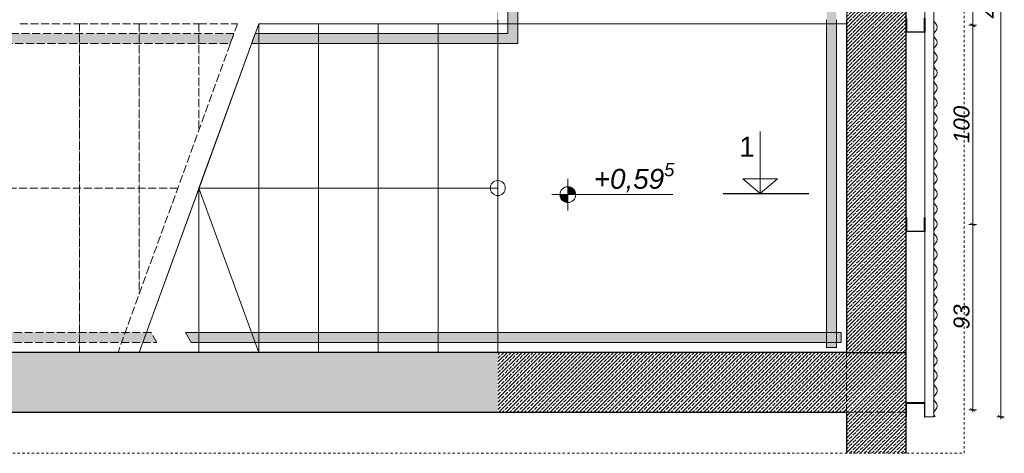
# Model space of a CAD drawing. Header units: centimetres. Extents: x -4039 to -1655, y -610 to 1317.
# Tile 2 of 18: x -3574 to -3080, y -607 to -390. Entities that reach past the tile are written whole.
import ezdxf

# ---------------------------------------------------------------- set-up
doc = ezdxf.new("R2010")
doc.units = ezdxf.units.CM
doc.header["$LTSCALE"] = 0.1
doc.header["$MEASUREMENT"] = 0
for name, pattern in [('ACISOWELD', [60, 40, -20]), ('Krawędzie ukryte', [54, 40, -14]), ('Przerywana', [24, 12, -12]), ('Wipeout_Contour', [1000, 0, -1000])]:
    doc.linetypes.add(name, pattern=pattern)
for name, color, linetype in [('0_Teren', 7, 'Continuous'), ('2_barierki.K_IR', 7, 'Continuous'), ('2_belki.K_IR', 7, 'Continuous'), ('2_schody.K_IR', 7, 'Continuous'), ('2_stropy.ISTN', 7, 'Continuous'), ('2_słupy.K_IR', 7, 'Continuous'), ('2_ściana dekoracyjna.K_IR', 7, 'Continuous'), ('2_ściany podporowe.K_IR', 7, 'Continuous'), ('3_opisy.K_IR', 7, 'Continuous'), ('5_wymiary.K_IR', 7, 'Continuous')]:
    doc.layers.add(name, color=color, linetype=linetype)
doc.styles.add('GENERATED_STYLE_1', font='txt')
doc.styles.add('GENERATED_STYLE_2', font='txt')
doc.dimstyles.new('GENERATED_STYLE__2', dxfattribs={"dimtxt": 8, "dimasz": 1.835749, "dimexe": 0.18, "dimexo": 2, "dimgap": 0.09, "dimtad": 1, "dimdec": 0, "dimzin": 0, "dimdsep": 46, "dimtxsty": 'GENERATED_STYLE_1', "dimblk": 'ARROWHEAD_2', "dimblk1": 'ARROWHEAD_2', "dimblk2": 'ARROWHEAD_2', "dimcen": 0.09, "dimclrd": 7, "dimclre": 7, "dimclrt": 7, "dimadec": 1, "dimazin": 0, "dimtfac": 1, "dimtdec": 4, "dimtmove": 0, "dimatfit": 3, "dimfxl": 1, "dimtolj": 1, "dimtzin": 0, "dimarcsym": 0})
pattern_1 = [(45, (0, 0), (-1.8384776, 1.8384776), []), (45, (-0.9192, 0.9192), (-1.8384776, 1.8384776), [1.95, -0.65])]
pattern_2 = [(45, (0, 0), (-3.1819805, 3.1819805), []), (45, (-1.0607, 1.0607), (-3.1819805, 3.1819805), [])]

# ---------------------------------------------------------------- blocks, each defined once
blk = doc.blocks.new('*D53')
at = {"layer": '5_wymiary.K_IR', "color": 7, "linetype": 'Continuous', "lineweight": 0}
for p, q in [((-3079.79, -171.11), (-3083.6, -171.11)), ((-3080.39, -171.81), (-3082.81, -170.41)), ((-3081.6, -171.11), (-3081.6, -169.93)), ((-3081.6, -589.13), (-3081.6, -171.11)), ((-3079.79, -589.13), (-3083.6, -589.13)), ((-3082.81, -588.43), (-3080.39, -589.83)), ((-3081.6, -590.31), (-3081.6, -589.13))]:
    blk.add_line(p, q, dxfattribs=at)
at = {"color": 254, "linetype": 'Wipeout_Contour', "lineweight": 0, "ltscale": 12442.101213}
blk.add_wipeout([(-3083.2, -389.23), (-3083.2, -371.01), (-3091.2, -371.01), (-3091.2, -389.23)], dxfattribs=at).dxf.layer = '5_wymiary.K_IR'
at = {"layer": '5_wymiary.K_IR', "color": 7, "lineweight": 0, "insert": (-3083.2, -389.23), "char_height": 8, "attachment_point": 7, "rotation": 90, "style": 'GENERATED_STYLE_1'}
blk.add_mtext('\\A1;{\\pql;\\fArial|b0|i1|c238|p38;418}', dxfattribs=at)
blk = doc.blocks.new('ARROWHEAD_2')
at = {"color": 0, "linetype": 'Continuous', "lineweight": 0}
for p, q in [((0, 0), (-1, 0)), ((-0.38, -0.66), (0.38, 0.66))]:
    blk.add_line(p, q, dxfattribs=at)
blk = doc.blocks.new('*D54')
at = {"layer": '5_wymiary.K_IR', "color": 7, "linetype": 'Continuous', "lineweight": 0}
for p, q in [((-3093.74, -492.63), (-3097.55, -492.63)), ((-3096.76, -491.93), (-3094.34, -493.32)), ((-3095.55, -585.63), (-3095.55, -492.63)), ((-3093.74, -585.63), (-3097.55, -585.63)), ((-3096.76, -584.93), (-3094.34, -586.33)), ((-3095.55, -586.81), (-3095.55, -585.63))]:
    blk.add_line(p, q, dxfattribs=at)
at = {"color": 254, "linetype": 'Wipeout_Contour', "lineweight": 0, "ltscale": 12590.67976}
blk.add_wipeout([(-3097.15, -545.2), (-3097.15, -533.06), (-3105.15, -533.06), (-3105.15, -545.2)], dxfattribs=at).dxf.layer = '5_wymiary.K_IR'
at = {"layer": '5_wymiary.K_IR', "color": 7, "lineweight": 0, "insert": (-3097.15, -545.2), "char_height": 8, "attachment_point": 7, "rotation": 90, "style": 'GENERATED_STYLE_1'}
blk.add_mtext('\\A1;{\\pql;\\fArial|b0|i1|c238|p38;93}', dxfattribs=at)
blk = doc.blocks.new('*D55')
at = {"layer": '5_wymiary.K_IR', "color": 7, "linetype": 'Continuous', "lineweight": 0}
for p, q in [((-3093.74, -392.63), (-3097.55, -392.63)), ((-3096.76, -391.93), (-3094.34, -393.32)), ((-3095.55, -492.63), (-3095.55, -392.63)), ((-3093.74, -492.63), (-3097.55, -492.63)), ((-3096.76, -491.93), (-3094.34, -493.32))]:
    blk.add_line(p, q, dxfattribs=at)
at = {"color": 254, "linetype": 'Wipeout_Contour', "lineweight": 0, "ltscale": 12530.367086}
blk.add_wipeout([(-3097.15, -451.73), (-3097.15, -433.52), (-3105.15, -433.52), (-3105.15, -451.73)], dxfattribs=at).dxf.layer = '5_wymiary.K_IR'
at = {"layer": '5_wymiary.K_IR', "color": 7, "lineweight": 0, "insert": (-3097.15, -451.73), "char_height": 8, "attachment_point": 7, "rotation": 90, "style": 'GENERATED_STYLE_1'}
blk.add_mtext('\\A1;{\\pql;\\fArial|b0|i1|c238|p38;100}', dxfattribs=at)
blk = doc.blocks.new('*D56')
at = {"layer": '5_wymiary.K_IR', "color": 7, "linetype": 'Continuous', "lineweight": 0}
for p, q in [((-3093.74, -292.63), (-3097.55, -292.63)), ((-3096.76, -291.93), (-3094.34, -293.32)), ((-3095.55, -392.63), (-3095.55, -292.63)), ((-3093.74, -392.63), (-3097.55, -392.63)), ((-3096.76, -391.93), (-3094.34, -393.32))]:
    blk.add_line(p, q, dxfattribs=at)
at = {"color": 254, "linetype": 'Wipeout_Contour', "lineweight": 0, "ltscale": 12480.132437}
blk.add_wipeout([(-3097.15, -351.73), (-3097.15, -333.52), (-3105.15, -333.52), (-3105.15, -351.73)], dxfattribs=at).dxf.layer = '5_wymiary.K_IR'
at = {"layer": '5_wymiary.K_IR', "color": 7, "lineweight": 0, "insert": (-3097.15, -351.73), "char_height": 8, "attachment_point": 7, "rotation": 90, "style": 'GENERATED_STYLE_1'}
blk.add_mtext('\\A1;{\\pql;\\fArial|b0|i1|c238|p38;100}', dxfattribs=at)
blk = doc.blocks.new('Arkusz blachy profilowanej 22[4]_1', base_point=(-3113.42, -589.13))
at = {"layer": '2_ściana dekoracyjna.K_IR', "color": 7, "linetype": 'Continuous', "lineweight": 15}
for p, q in [((-3115.12, -389.15), (-3115.12, -390.58)), ((-3115.12, -390.58), (-3114.32, -391.77)), ((-3114.32, -391.77), (-3113.66, -392.61)), ((-3113.66, -394.72), (-3114.32, -395.57)), ((-3113.66, -392.61), (-3113.42, -393.67)), ((-3113.42, -393.67), (-3113.66, -394.72)), ((-3114.32, -395.57), (-3115.12, -396.75)), ((-3115.12, -396.75), (-3115.12, -398.18)), ((-3115.12, -398.18), (-3114.32, -399.37)), ((-3114.32, -399.37), (-3113.66, -400.21)), ((-3113.66, -400.21), (-3113.42, -401.27)), ((-3114.32, -403.17), (-3115.12, -404.35)), ((-3115.12, -404.35), (-3115.12, -405.78)), ((-3113.66, -402.32), (-3114.32, -403.17)), ((-3113.42, -401.27), (-3113.66, -402.32)), ((-3115.12, -405.78), (-3114.32, -406.97)), ((-3114.32, -406.97), (-3113.66, -407.81)), ((-3113.66, -409.92), (-3114.32, -410.77)), ((-3113.66, -407.81), (-3113.42, -408.87)), ((-3113.42, -408.87), (-3113.66, -409.92)), ((-3114.32, -410.77), (-3115.12, -411.95)), ((-3115.12, -411.95), (-3115.12, -413.38)), ((-3115.12, -413.38), (-3114.32, -414.57)), ((-3114.32, -414.57), (-3113.66, -415.41)), ((-3114.32, -418.37), (-3115.12, -419.55)), ((-3115.12, -419.55), (-3115.12, -420.98)), ((-3113.66, -417.52), (-3114.32, -418.37)), ((-3113.66, -415.41), (-3113.42, -416.47)), ((-3113.42, -416.47), (-3113.66, -417.52)), ((-3115.12, -420.98), (-3114.32, -422.17)), ((-3114.32, -422.17), (-3113.66, -423.01)), ((-3113.66, -423.01), (-3113.42, -424.07)), ((-3113.42, -424.07), (-3113.66, -425.12)), ((-3114.32, -425.97), (-3115.12, -427.15)), ((-3115.12, -427.15), (-3115.12, -428.58)), ((-3115.12, -428.58), (-3114.32, -429.77)), ((-3113.66, -425.12), (-3114.32, -425.97)), ((-3114.32, -429.77), (-3113.66, -430.61)), ((-3114.32, -433.57), (-3115.12, -434.75)), ((-3115.12, -434.75), (-3115.12, -436.18)), ((-3113.66, -432.72), (-3114.32, -433.57)), ((-3113.66, -430.61), (-3113.42, -431.67)), ((-3113.42, -431.67), (-3113.66, -432.72)), ((-3115.12, -436.18), (-3114.32, -437.37)), ((-3114.32, -437.37), (-3113.66, -438.21)), ((-3113.66, -438.21), (-3113.42, -439.27)), ((-3113.42, -439.27), (-3113.66, -440.32)), ((-3114.32, -441.17), (-3115.12, -442.35)), ((-3115.12, -442.35), (-3115.12, -443.78)), ((-3115.12, -443.78), (-3114.32, -444.97)), ((-3113.66, -440.32), (-3114.32, -441.17)), ((-3114.32, -448.77), (-3115.12, -449.95)), ((-3114.32, -444.97), (-3113.66, -445.81)), ((-3113.66, -447.92), (-3114.32, -448.77)), ((-3113.66, -445.81), (-3113.42, -446.87)), ((-3113.42, -446.87), (-3113.66, -447.92)), ((-3115.12, -449.95), (-3115.12, -451.38)), ((-3115.12, -451.38), (-3114.32, -452.57)), ((-3114.32, -452.57), (-3113.66, -453.41)), ((-3113.66, -453.41), (-3113.42, -454.47)), ((-3113.42, -454.47), (-3113.66, -455.52)), ((-3114.32, -456.37), (-3115.12, -457.55)), ((-3115.12, -457.55), (-3115.12, -458.98)), ((-3115.12, -458.98), (-3114.32, -460.17)), ((-3113.66, -455.52), (-3114.32, -456.37)), ((-3114.32, -463.97), (-3115.12, -465.15)), ((-3114.32, -460.17), (-3113.66, -461.01)), ((-3113.66, -463.12), (-3114.32, -463.97)), ((-3113.66, -461.01), (-3113.42, -462.07)), ((-3113.42, -462.07), (-3113.66, -463.12)), ((-3115.12, -465.15), (-3115.12, -466.58)), ((-3115.12, -466.58), (-3114.32, -467.77)), ((-3114.32, -467.77), (-3113.66, -468.61)), ((-3113.66, -468.61), (-3113.42, -469.67)), ((-3114.32, -471.57), (-3115.12, -472.75)), ((-3115.12, -472.75), (-3115.12, -474.18)), ((-3115.12, -474.18), (-3114.32, -475.37)), ((-3113.66, -470.72), (-3114.32, -471.57)), ((-3113.42, -469.67), (-3113.66, -470.72)), ((-3114.32, -479.17), (-3115.12, -480.35)), ((-3114.32, -475.37), (-3113.66, -476.21)), ((-3113.66, -478.32), (-3114.32, -479.17)), ((-3113.66, -476.21), (-3113.42, -477.27)), ((-3113.42, -477.27), (-3113.66, -478.32)), ((-3115.12, -480.35), (-3115.12, -481.78)), ((-3115.12, -481.78), (-3114.32, -482.97)), ((-3114.32, -482.97), (-3113.66, -483.81)), ((-3113.66, -483.81), (-3113.42, -484.87)), ((-3114.32, -486.77), (-3115.12, -487.95)), ((-3115.12, -487.95), (-3115.12, -489.38)), ((-3113.66, -485.92), (-3114.32, -486.77)), ((-3113.42, -484.87), (-3113.66, -485.92)), ((-3115.12, -489.38), (-3114.32, -490.57)), ((-3114.32, -490.57), (-3113.66, -491.41)), ((-3113.66, -493.52), (-3114.32, -494.37)), ((-3113.66, -491.41), (-3113.42, -492.47)), ((-3113.42, -492.47), (-3113.66, -493.52)), ((-3114.32, -494.37), (-3115.12, -495.55)), ((-3115.12, -495.55), (-3115.12, -496.98)), ((-3115.12, -496.98), (-3114.32, -498.17)), ((-3114.32, -498.17), (-3113.66, -499.01)), ((-3113.66, -499.01), (-3113.42, -500.07)), ((-3114.32, -501.97), (-3115.12, -503.15)), ((-3115.12, -503.15), (-3115.12, -504.58)), ((-3113.66, -501.12), (-3114.32, -501.97)), ((-3113.42, -500.07), (-3113.66, -501.12)), ((-3115.12, -504.58), (-3114.32, -505.77)), ((-3114.32, -505.77), (-3113.66, -506.61)), ((-3113.66, -508.72), (-3114.32, -509.57)), ((-3113.66, -506.61), (-3113.42, -507.67)), ((-3113.42, -507.67), (-3113.66, -508.72)), ((-3114.32, -509.57), (-3115.12, -510.75)), ((-3115.12, -510.75), (-3115.12, -512.18)), ((-3115.12, -512.18), (-3114.32, -513.37)), ((-3114.32, -513.37), (-3113.66, -514.21)), ((-3114.32, -517.17), (-3115.12, -518.35)), ((-3115.12, -518.35), (-3115.12, -519.78)), ((-3113.66, -516.32), (-3114.32, -517.17)), ((-3113.66, -514.21), (-3113.42, -515.27)), ((-3113.42, -515.27), (-3113.66, -516.32)), ((-3115.12, -519.78), (-3114.32, -520.97)), ((-3114.32, -520.97), (-3113.66, -521.81)), ((-3113.66, -521.81), (-3113.42, -522.87)), ((-3113.42, -522.87), (-3113.66, -523.92)), ((-3114.32, -524.77), (-3115.12, -525.95)), ((-3115.12, -525.95), (-3115.12, -527.38)), ((-3115.12, -527.38), (-3114.32, -528.57)), ((-3113.66, -523.92), (-3114.32, -524.77)), ((-3114.32, -528.57), (-3113.66, -529.41)), ((-3114.32, -532.37), (-3115.12, -533.55)), ((-3115.12, -533.55), (-3115.12, -534.98)), ((-3113.66, -531.52), (-3114.32, -532.37)), ((-3113.66, -529.41), (-3113.42, -530.47)), ((-3113.42, -530.47), (-3113.66, -531.52)), ((-3115.12, -534.98), (-3114.32, -536.17)), ((-3114.32, -536.17), (-3113.66, -537.01)), ((-3113.66, -537.01), (-3113.42, -538.07)), ((-3113.42, -538.07), (-3113.66, -539.12)), ((-3114.32, -539.97), (-3115.12, -541.15)), ((-3115.12, -541.15), (-3115.12, -542.58)), ((-3115.12, -542.58), (-3114.32, -543.77)), ((-3113.66, -539.12), (-3114.32, -539.97)), ((-3114.32, -547.57), (-3115.12, -548.75)), ((-3114.32, -543.77), (-3113.66, -544.61)), ((-3113.66, -546.72), (-3114.32, -547.57)), ((-3113.66, -544.61), (-3113.42, -545.67)), ((-3113.42, -545.67), (-3113.66, -546.72)), ((-3115.12, -548.75), (-3115.12, -550.18)), ((-3115.12, -550.18), (-3114.32, -551.37)), ((-3114.32, -551.37), (-3113.66, -552.21)), ((-3113.66, -552.21), (-3113.42, -553.27)), ((-3113.42, -553.27), (-3113.66, -554.32)), ((-3114.32, -555.17), (-3115.12, -556.35)), ((-3115.12, -556.35), (-3115.12, -557.78)), ((-3115.12, -557.78), (-3114.32, -558.97)), ((-3113.66, -554.32), (-3114.32, -555.17)), ((-3114.32, -562.77), (-3115.12, -563.95)), ((-3114.32, -558.97), (-3113.66, -559.81)), ((-3113.66, -561.92), (-3114.32, -562.77)), ((-3113.66, -559.81), (-3113.42, -560.87)), ((-3113.42, -560.87), (-3113.66, -561.92)), ((-3115.12, -563.95), (-3115.12, -565.38)), ((-3115.12, -565.38), (-3114.32, -566.57)), ((-3114.32, -566.57), (-3113.66, -567.41)), ((-3113.66, -567.41), (-3113.42, -568.47)), ((-3114.32, -570.37), (-3115.12, -571.55)), ((-3115.12, -571.55), (-3115.12, -572.98)), ((-3115.12, -572.98), (-3114.32, -574.17)), ((-3113.66, -569.52), (-3114.32, -570.37)), ((-3113.42, -568.47), (-3113.66, -569.52)), ((-3114.32, -577.97), (-3115.12, -579.15)), ((-3114.32, -574.17), (-3113.66, -575.01)), ((-3113.66, -577.12), (-3114.32, -577.97)), ((-3113.66, -575.01), (-3113.42, -576.07)), ((-3113.42, -576.07), (-3113.66, -577.12)), ((-3115.12, -579.15), (-3115.12, -580.58)), ((-3115.12, -580.58), (-3114.32, -581.77)), ((-3114.32, -581.77), (-3113.66, -582.61)), ((-3113.66, -582.61), (-3113.42, -583.67)), ((-3114.32, -585.57), (-3115.12, -586.75)), ((-3115.12, -586.75), (-3115.12, -588.18)), ((-3113.66, -584.72), (-3114.32, -585.57)), ((-3113.42, -583.67), (-3113.66, -584.72)), ((-3115.12, -588.18), (-3114.48, -589.13))]:
    blk.add_line(p, q, dxfattribs=at)
blk = doc.blocks.new('Koty wysokościowe_2_1', base_point=(-3298.87, -477.63))
at = {"layer": '5_wymiary.K_IR', "linetype": 'Continuous', "lineweight": 0}
for points in [[(-3298.87, -477.63), (-3294.87, -477.63), (-3295.18, -476.1), (-3296.04, -474.8), (-3297.34, -473.93), (-3298.87, -473.63)], [(-3298.87, -477.63), (-3302.87, -477.63), (-3302.57, -479.16), (-3301.7, -480.46), (-3300.4, -481.33), (-3298.87, -481.63)]]:
    blk.add_hatch(color=1, dxfattribs=at).paths.add_polyline_path(points)
at = {"layer": '5_wymiary.K_IR', "color": 1, "linetype": 'Continuous', "lineweight": 0}
for p, q in [((-3298.87, -485.63), (-3298.87, -469.63)), ((-3306.87, -477.63), (-3246.21, -477.63))]:
    blk.add_line(p, q, dxfattribs=at)
blk.add_circle((-3298.87, -477.63), 4, dxfattribs=at)
at = {"color": 254, "linetype": 'Wipeout_Contour', "lineweight": 0, "ltscale": 13199.12501}
blk.add_wipeout([(-3285.87, -475.63), (-3246.21, -475.63), (-3246.21, -465.63), (-3285.87, -465.63)], dxfattribs=at).dxf.layer = '5_wymiary.K_IR'
at = {"layer": '5_wymiary.K_IR', "color": 1, "lineweight": 0, "insert": (-3285.87, -477.61), "char_height": 10, "attachment_point": 7, "style": 'GENERATED_STYLE_1'}
blk.add_mtext('\\A1;{\\pql;\\fArial|b0|i1|c238|p38;+0,59\\fArial|b0|i1|c238|p38;\\A1{\\H.66x;\\S5^  ;}}', dxfattribs=at)

msp = doc.modelspace()

# ---------------------------------------------------------------- hatches: boundary and pattern name
at = {"layer": '2_barierki.K_IR', "linetype": 'Continuous', "lineweight": 0}
msp.add_hatch(color=255, dxfattribs=at).paths.add_polyline_path([(-3331.52, -546.81), (-3331.52, -551.81), (-3161.71, -551.81), (-3161.71, -546.81)])

# ---------------------------------------------------------------- linework, layer by layer
at = {"layer": '0_Teren', "color": 7, "linetype": 'Continuous', "lineweight": 9}
msp.add_lwpolyline([(-3129.02, -607.47), (-3129.02, -301.81), (-3334.02, -301.81), (-3334.02, -556.81), (-3779.02, -556.81), (-3779.02, -171.71), (-3827.12, -148.89)], dxfattribs=at)
msp.add_lwpolyline([(-3334.02, -556.81), (-3159.02, -556.81), (-3159.02, -301.81), (-3334.02, -301.81)], close=True, dxfattribs=at)
msp.add_lwpolyline([(-3334.02, -556.81), (-3159.02, -556.81), (-3159.02, -301.81), (-3334.02, -301.81)], close=True, dxfattribs=at)
at = {"layer": '2_barierki.K_IR', "color": 7, "linetype": 'Continuous', "lineweight": 15}
for p, q in [((-3161.71, -546.81), (-3331.52, -546.81)), ((-3161.71, -551.81), (-3161.71, -546.81)), ((-3331.52, -551.81), (-3161.71, -551.81)), ((-3169.02, -554.31), (-3164.02, -554.31))]:
    msp.add_line(p, q, dxfattribs=at)
at = {"layer": '2_belki.K_IR', "color": 7, "linetype": 'Continuous', "lineweight": 15}
msp.add_line((-3115.22, -178.51), (-3115.22, -589.13), dxfattribs=at)
at = {"layer": '2_stropy.ISTN', "color": 7, "linetype": 'Continuous', "lineweight": 9}
msp.add_lwpolyline([(-3159.02, -391.81), (-3334.02, -391.81), (-3334.02, -556.81), (-3159.02, -556.81)], close=True, dxfattribs=at)
at = {"layer": '2_słupy.K_IR', "color": 7, "linetype": 'Continuous', "lineweight": 15}
for p, q in [((-3202.3, -445.98), (-3202.3, -477.13)), ((-3202.3, -477.13), (-3211.02, -469.66)), ((-3211.02, -469.66), (-3193.58, -469.66)), ((-3202.3, -477.13), (-3193.58, -469.66))]:
    msp.add_line(p, q, dxfattribs=at)
at = {"layer": '2_słupy.K_IR', "color": 7, "linetype": 'Continuous', "lineweight": 30}
msp.add_line((-3220.92, -477.13), (-3177.94, -477.09), dxfattribs=at)

# ---------------------------------------------------------------- texts
at = {"layer": '3_opisy.K_IR', "color": 7, "linetype": 'Continuous', "lineweight": 0, "insert": (-3212.82, -458.57), "char_height": 10, "attachment_point": 7, "style": 'GENERATED_STYLE_2'}
msp.add_mtext('\\A1;{\\pql;\\fArial|b0|i0|c238|p38;1}', dxfattribs=at)

# ---------------------------------------------------------------- next in the draw order: wipeouts: each hides what was drawn before it
at = {"color": 254, "linetype": 'Wipeout_Contour', "lineweight": 0, "ltscale": 13533.717665}
msp.add_wipeout([(-3334.02, -391.81), (-3364.02, -391.81), (-3364.02, -556.81), (-3334.02, -556.81)], dxfattribs=at).dxf.layer = '2_schody.K_IR'
at = {"color": 254, "linetype": 'Wipeout_Contour', "lineweight": 0, "ltscale": 9575.394512}
msp.add_wipeout([(-3159.02, -586.81), (-3129.02, -586.81), (-3129.02, -556.81)], dxfattribs=at).dxf.layer = '2_ściany podporowe.K_IR'

# ---------------------------------------------------------------- next in the draw order: hatches: boundary and pattern name
at = {"layer": '2_ściany podporowe.K_IR', "linetype": 'Continuous', "lineweight": 0}
h = msp.add_hatch(dxfattribs=at)
h.set_pattern_fill('Beton_zbrojony_0001', style=0, pattern_type=2)
h.set_pattern_definition(pattern_1)
h.paths.add_polyline_path([(-3159.02, -586.81), (-3129.02, -586.81), (-3129.02, -556.81)])

# ---------------------------------------------------------------- next in the draw order: linework, layer by layer
at = {"layer": '2_schody.K_IR', "color": 7, "linetype": 'Continuous', "lineweight": 15}
for p, q in [((-3364.02, -556.81), (-3364.02, -391.81)), ((-3364.02, -391.81), (-3334.02, -391.81)), ((-3334.02, -391.81), (-3334.02, -556.81)), ((-3334.02, -556.81), (-3364.02, -556.81))]:
    msp.add_line(p, q, dxfattribs=at)
for start, end in [(90, 270), (270, 90)]:
    msp.add_arc((-3334.02, -474.31), 3.75, start, end, dxfattribs=at)

# ---------------------------------------------------------------- next in the draw order: wipeouts: each hides what was drawn before it
at = {"color": 254, "linetype": 'Wipeout_Contour', "lineweight": 0, "ltscale": 13652.509438}
msp.add_wipeout([(-3364.02, -391.81), (-3394.02, -391.81), (-3394.02, -556.81), (-3364.02, -556.81)], dxfattribs=at).dxf.layer = '2_schody.K_IR'
at = {"color": 254, "linetype": 'Wipeout_Contour', "lineweight": 0, "ltscale": 12800.979915}
msp.add_wipeout([(-3129.02, -586.81), (-3159.02, -586.81), (-3159.02, -607.47), (-3129.02, -607.47)], dxfattribs=at).dxf.layer = '2_ściany podporowe.K_IR'

# ---------------------------------------------------------------- next in the draw order: hatches: boundary and pattern name
at = {"layer": '2_ściany podporowe.K_IR', "linetype": 'Continuous', "lineweight": 0}
h = msp.add_hatch(dxfattribs=at)
h.set_pattern_fill('Beton_zbrojony_0001', style=0, pattern_type=2)
h.set_pattern_definition(pattern_1)
h.paths.add_polyline_path([(-3129.02, -586.81), (-3159.02, -586.81), (-3159.02, -607.47), (-3129.02, -607.47)])

# ---------------------------------------------------------------- next in the draw order: linework, layer by layer
at = {"layer": '2_schody.K_IR', "color": 7, "linetype": 'Continuous', "lineweight": 15}
for p, q in [((-3394.02, -556.81), (-3394.02, -391.81)), ((-3394.02, -391.81), (-3364.02, -391.81)), ((-3364.02, -391.81), (-3364.02, -556.81)), ((-3334.02, -474.31), (-3364.02, -474.31)), ((-3364.02, -556.81), (-3394.02, -556.81))]:
    msp.add_line(p, q, dxfattribs=at)
at = {"layer": '2_ściany podporowe.K_IR', "color": 7, "linetype": 'Continuous', "lineweight": 30}
for points in [[(-3129.02, -607.47), (-3129.02, -556.81)], [(-3159.02, -586.81), (-3159.02, -607.47)]]:
    msp.add_lwpolyline(points, dxfattribs=at)

# ---------------------------------------------------------------- next in the draw order: wipeouts: each hides what was drawn before it
at = {"color": 254, "linetype": 'Wipeout_Contour', "lineweight": 0, "ltscale": 13771.322127}
msp.add_wipeout([(-3394.02, -391.81), (-3424.02, -391.81), (-3424.02, -556.81), (-3394.02, -556.81)], dxfattribs=at).dxf.layer = '2_schody.K_IR'
at = {"color": 254, "linetype": 'Wipeout_Contour', "lineweight": 0, "ltscale": 9598.379112}
msp.add_wipeout([(-3159.02, -556.81), (-3159.02, -586.81), (-3129.02, -556.81)], dxfattribs=at).dxf.layer = '2_ściany podporowe.K_IR'

# ---------------------------------------------------------------- next in the draw order: hatches: boundary and pattern name
at = {"layer": '2_ściany podporowe.K_IR', "linetype": 'Continuous', "lineweight": 0}
h = msp.add_hatch(dxfattribs=at)
h.set_pattern_fill('Beton_zbrojony_0001', style=0, pattern_type=2)
h.set_pattern_definition(pattern_1)
h.paths.add_polyline_path([(-3159.02, -556.81), (-3159.02, -586.81), (-3129.02, -556.81)])

# ---------------------------------------------------------------- next in the draw order: linework, layer by layer
at = {"layer": '2_schody.K_IR', "color": 7, "linetype": 'Continuous', "lineweight": 15}
for p, q in [((-3424.02, -556.81), (-3424.02, -391.81)), ((-3424.02, -391.81), (-3394.02, -391.81)), ((-3394.02, -391.81), (-3394.02, -556.81)), ((-3394.02, -556.81), (-3424.02, -556.81))]:
    msp.add_line(p, q, dxfattribs=at)
at = {"layer": '2_ściany podporowe.K_IR', "color": 7, "linetype": 'Continuous', "lineweight": 30}
msp.add_lwpolyline([(-3129.02, -556.81), (-3159.02, -556.81)], dxfattribs=at)

# ---------------------------------------------------------------- next in the draw order: wipeouts: each hides what was drawn before it
at = {"color": 254, "linetype": 'Wipeout_Contour', "lineweight": 0, "ltscale": 13890.155196}
msp.add_wipeout([(-3424.02, -556.81), (-3424.02, -391.81), (-3454.02, -391.81), (-3454.02, -556.81)], dxfattribs=at).dxf.layer = '2_schody.K_IR'
at = {"color": 254, "linetype": 'Wipeout_Contour', "lineweight": 0, "ltscale": 13186.245126}
msp.add_wipeout([(-3159.02, -556.81), (-3334.02, -556.81), (-3334.02, -586.81), (-3159.02, -586.81)], dxfattribs=at).dxf.layer = '2_ściany podporowe.K_IR'

# ---------------------------------------------------------------- next in the draw order: hatches: boundary and pattern name
at = {"layer": '2_ściany podporowe.K_IR', "linetype": 'Continuous', "lineweight": 0}
h = msp.add_hatch(dxfattribs=at)
h.set_pattern_fill('Beton_zbrojony_0001', style=0, pattern_type=2)
h.set_pattern_definition(pattern_1)
h.paths.add_polyline_path([(-3159.02, -556.81), (-3334.02, -556.81), (-3334.02, -586.81), (-3159.02, -586.81)])

# ---------------------------------------------------------------- next in the draw order: linework, layer by layer
at = {"layer": '2_schody.K_IR', "color": 7, "linetype": 'Continuous', "lineweight": 15}
for p, q in [((-3454.02, -556.81), (-3454.02, -391.81)), ((-3454.02, -391.81), (-3424.02, -391.81)), ((-3424.02, -391.81), (-3424.02, -556.81)), ((-3424.02, -556.81), (-3454.02, -556.81))]:
    msp.add_line(p, q, dxfattribs=at)
at = {"layer": '2_ściany podporowe.K_IR', "color": 7, "linetype": 'Continuous', "lineweight": 30}
for points in [[(-3159.02, -556.81), (-3334.02, -556.81)], [(-3334.02, -586.81), (-3159.02, -586.81)]]:
    msp.add_lwpolyline(points, dxfattribs=at)

# ---------------------------------------------------------------- next in the draw order: wipeouts: each hides what was drawn before it
at = {"color": 254, "linetype": 'Wipeout_Contour', "lineweight": 0, "ltscale": 14019.253194}
msp.add_wipeout([(-3454.02, -391.81), (-3484.02, -474.31), (-3484.02, -556.81), (-3454.02, -556.81)], dxfattribs=at).dxf.layer = '2_schody.K_IR'
at = {"color": 254, "linetype": 'Wipeout_Contour', "lineweight": 0, "ltscale": 12707.233345}
msp.add_wipeout([(-3129.02, -331.24), (-3159.02, -316.39), (-3159.02, -556.81), (-3129.02, -556.81)], dxfattribs=at).dxf.layer = '2_ściany podporowe.K_IR'

# ---------------------------------------------------------------- next in the draw order: hatches: boundary and pattern name
at = {"layer": '2_barierki.K_IR', "linetype": 'Continuous', "lineweight": 0}
msp.add_hatch(color=255, dxfattribs=at).paths.add_polyline_path([(-3324.02, -401.81), (-3329.02, -396.81), (-3455.84, -396.81), (-3457.66, -401.81)])
at = {"layer": '2_ściany podporowe.K_IR', "linetype": 'Continuous', "lineweight": 0}
h = msp.add_hatch(dxfattribs=at)
h.set_pattern_fill('Beton_zbrojony_0001', style=0, pattern_type=2)
h.set_pattern_definition(pattern_1)
h.paths.add_polyline_path([(-3129.02, -331.24), (-3159.02, -316.39), (-3159.02, -556.81), (-3129.02, -556.81)])

# ---------------------------------------------------------------- next in the draw order: linework, layer by layer
at = {"layer": '2_barierki.K_IR', "color": 7, "linetype": 'Continuous', "lineweight": 15}
for p, q in [((-3455.84, -396.81), (-3457.66, -401.81)), ((-3329.02, -396.81), (-3455.84, -396.81)), ((-3457.66, -401.81), (-3324.02, -401.81))]:
    msp.add_line(p, q, dxfattribs=at)
at = {"layer": '2_belki.K_IR', "color": 7, "linetype": 'ACISOWELD', "lineweight": 0}
for p, q in [((-3159.02, -216.81), (-3159.02, -556.81)), ((-3159.02, -556.81), (-3129.02, -556.81))]:
    msp.add_line(p, q, dxfattribs=at)
at = {"layer": '2_schody.K_IR', "color": 7, "linetype": 'Continuous', "lineweight": 15}
for p, q in [((-3454.02, -391.81), (-3454.02, -556.81)), ((-3484.02, -556.81), (-3484.02, -474.31)), ((-3454.02, -556.81), (-3484.02, -556.81))]:
    msp.add_line(p, q, dxfattribs=at)
at = {"layer": '2_słupy.K_IR', "color": 7, "linetype": 'Krawędzie ukryte', "lineweight": 0}
msp.add_lwpolyline([(-3159.02, -556.81), (-3129.02, -556.81), (-3129.02, -586.81), (-3159.02, -586.81)], close=True, dxfattribs=at)
at = {"layer": '2_ściany podporowe.K_IR', "color": 7, "linetype": 'Continuous', "lineweight": 30}
for points in [[(-3159.02, -316.39), (-3159.02, -556.81)], [(-3129.02, -556.81), (-3129.02, -331.24)], [(-3159.02, -556.81), (-3129.02, -556.81)]]:
    msp.add_lwpolyline(points, dxfattribs=at)

# ---------------------------------------------------------------- next in the draw order: wipeouts: each hides what was drawn before it
at = {"color": 254, "linetype": 'Wipeout_Contour', "lineweight": 0, "ltscale": 10504.506958}
msp.add_wipeout([(-3484.02, -391.81), (-3484.02, -445.05), (-3464.66, -391.81)], dxfattribs=at).dxf.layer = '2_schody.K_IR'

# ---------------------------------------------------------------- next in the draw order: linework, layer by layer
at = {"layer": '2_barierki.K_IR', "color": 7, "linetype": 'Krawędzie ukryte', "lineweight": 13}
msp.add_line((-3468.3, -401.81), (-3466.48, -396.81), dxfattribs=at)
at = {"layer": '2_schody.K_IR', "color": 7, "linetype": 'Krawędzie ukryte', "lineweight": 15}
for p, q in [((-3484.02, -445.05), (-3484.02, -391.81)), ((-3484.02, -391.81), (-3464.66, -391.81))]:
    msp.add_line(p, q, dxfattribs=at)

# ---------------------------------------------------------------- next in the draw order: wipeouts: each hides what was drawn before it
at = {"color": 254, "linetype": 'Wipeout_Contour', "lineweight": 0, "ltscale": 19612.844056}
msp.add_wipeout([(-3159.02, -359.81), (-3334.02, -359.81), (-3334.02, -389.81), (-3334.02, -391.81), (-3159.02, -391.81), (-3159.02, -389.81)], dxfattribs=at).dxf.layer = '2_schody.K_IR'
at = {"color": 254, "linetype": 'Wipeout_Contour', "lineweight": 0, "ltscale": 10602.822898}
msp.add_wipeout([(-3484.02, -556.81), (-3484.02, -474.31), (-3514.02, -556.81)], dxfattribs=at).dxf.layer = '2_schody.K_IR'
at = {"color": 254, "linetype": 'Wipeout_Contour', "lineweight": 0, "ltscale": 25191.519206}
msp.add_wipeout([(-3129.02, -389.13), (-3128.82, -389.13), (-3128.82, -395.93), (-3119.92, -395.93), (-3119.92, -389.13), (-3119.72, -389.13), (-3119.72, -396.13), (-3129.02, -396.13)], dxfattribs=at).dxf.layer = '2_słupy.K_IR'
at = {"color": 254, "linetype": 'Wipeout_Contour', "lineweight": 0, "ltscale": 25303.706191}
msp.add_wipeout([(-3129.02, -489.13), (-3128.82, -489.13), (-3128.82, -495.93), (-3119.92, -495.93), (-3119.92, -489.13), (-3119.72, -489.13), (-3119.72, -496.13), (-3129.02, -496.13)], dxfattribs=at).dxf.layer = '2_słupy.K_IR'
at = {"color": 254, "linetype": 'Wipeout_Contour', "lineweight": 0, "ltscale": 25430.361773}
msp.add_wipeout([(-3129.02, -589.13), (-3128.82, -589.13), (-3128.82, -582.33), (-3119.92, -582.33), (-3119.92, -589.13), (-3119.72, -589.13), (-3119.72, -582.13), (-3129.02, -582.13)], dxfattribs=at).dxf.layer = '2_słupy.K_IR'

# ---------------------------------------------------------------- next in the draw order: hatches: boundary and pattern name
at = {"layer": '2_barierki.K_IR', "linetype": 'Continuous', "lineweight": 0}
for points in [[(-3164.02, -299.81), (-3169.02, -299.81), (-3169.02, -389.81), (-3164.02, -389.81)], [(-3324.02, -301.81), (-3329.02, -301.81), (-3329.02, -396.81), (-3324.02, -401.81)], [(-3164.02, -389.81), (-3169.02, -389.81), (-3169.02, -554.31), (-3164.02, -554.31)], [(-3487.91, -551.81), (-3331.52, -551.81), (-3331.52, -546.81), (-3490.8, -546.81)]]:
    msp.add_hatch(color=255, dxfattribs=at).paths.add_polyline_path(points)
at = {"layer": '2_słupy.K_IR', "linetype": 'Continuous', "lineweight": 0}
h = msp.add_hatch(dxfattribs=at)
h.set_pattern_fill('Stal_0001', style=0, pattern_type=2)
h.set_pattern_definition(pattern_2)
h.paths.add_polyline_path([(-3129.02, -389.13), (-3128.82, -389.13), (-3128.82, -395.93), (-3119.92, -395.93), (-3119.92, -389.13), (-3119.72, -389.13), (-3119.72, -396.13), (-3129.02, -396.13)])
h = msp.add_hatch(dxfattribs=at)
h.set_pattern_fill('Stal_0001', style=0, pattern_type=2)
h.set_pattern_definition(pattern_2)
h.paths.add_polyline_path([(-3129.02, -489.13), (-3128.82, -489.13), (-3128.82, -495.93), (-3119.92, -495.93), (-3119.92, -489.13), (-3119.72, -489.13), (-3119.72, -496.13), (-3129.02, -496.13)])
h = msp.add_hatch(dxfattribs=at)
h.set_pattern_fill('Stal_0001', style=0, pattern_type=2)
h.set_pattern_definition(pattern_2)
h.paths.add_polyline_path([(-3129.02, -589.13), (-3128.82, -589.13), (-3128.82, -582.33), (-3119.92, -582.33), (-3119.92, -589.13), (-3119.72, -589.13), (-3119.72, -582.13), (-3129.02, -582.13)])

# ---------------------------------------------------------------- next in the draw order: linework, layer by layer
at = {"layer": '2_barierki.K_IR', "color": 7, "linetype": 'Continuous', "lineweight": 15}
for p, q in [((-3329.02, -301.81), (-3329.02, -396.81)), ((-3324.02, -401.81), (-3324.02, -301.81)), ((-3169.02, -389.81), (-3169.02, -554.31)), ((-3164.02, -554.31), (-3164.02, -389.81)), ((-3331.52, -546.81), (-3490.8, -546.81)), ((-3490.8, -546.81), (-3487.91, -551.81)), ((-3487.91, -551.81), (-3331.52, -551.81))]:
    msp.add_line(p, q, dxfattribs=at)
at = {"layer": '2_barierki.K_IR', "color": 7, "linetype": 'Krawędzie ukryte', "lineweight": 0}
msp.add_line((-3505.23, -551.81), (-3508.12, -546.81), dxfattribs=at)
at = {"layer": '2_belki.K_IR', "color": 7, "linetype": 'Continuous', "lineweight": 15}
for p, q in [((-3119.72, -178.51), (-3119.72, -589.13)), ((-3119.72, -589.13), (-3115.22, -589.13))]:
    msp.add_line(p, q, dxfattribs=at)
at = {"layer": '2_belki.K_IR', "color": 7, "linetype": 'ACISOWELD', "lineweight": 0}
msp.add_line((-3129.02, -216.81), (-3129.02, -556.81), dxfattribs=at)
at = {"layer": '2_schody.K_IR', "color": 7, "linetype": 'Continuous', "lineweight": 15}
for p, q in [((-3334.02, -389.81), (-3334.02, -391.81)), ((-3159.02, -391.81), (-3159.02, -389.81)), ((-3334.02, -391.81), (-3159.02, -391.81)), ((-3484.02, -474.31), (-3484.02, -556.81)), ((-3484.02, -556.81), (-3514.02, -556.81))]:
    msp.add_line(p, q, dxfattribs=at)
at = {"layer": '2_słupy.K_IR', "color": 7, "linetype": 'Continuous', "lineweight": 30}
for points in [[(-3129.02, -389.13), (-3128.82, -389.13), (-3128.82, -395.93), (-3119.92, -395.93), (-3119.92, -389.13), (-3119.72, -389.13), (-3119.72, -396.13), (-3129.02, -396.13)], [(-3129.02, -489.13), (-3128.82, -489.13), (-3128.82, -495.93), (-3119.92, -495.93), (-3119.92, -489.13), (-3119.72, -489.13), (-3119.72, -496.13), (-3129.02, -496.13)], [(-3129.02, -589.13), (-3128.82, -589.13), (-3128.82, -582.33), (-3119.92, -582.33), (-3119.92, -589.13), (-3119.72, -589.13), (-3119.72, -582.13), (-3129.02, -582.13)]]:
    msp.add_lwpolyline(points, close=True, dxfattribs=at)

# ---------------------------------------------------------------- next in the draw order: dimensions: what is measured, and where the dimension line sits
at = {"layer": '5_wymiary.K_IR', "color": 7, "linetype": 'Continuous', "lineweight": 0}
dim = msp.add_linear_dim(base=(-3081.6, -171.11), p1=(-3115.22, -589.13), p2=(-3115.24, -171.11), angle=90, dimstyle='GENERATED_STYLE__2', dxfattribs=at)
dim.commit()
dim.dimension.update_dxf_attribs({"geometry": '*D53', "text_midpoint": (-3087.2, -380.08), "dimtype": 160, "text_rotation": 90})

# ---------------------------------------------------------------- next in the draw order: wipeouts: each hides what was drawn before it
at = {"color": 254, "linetype": 'Wipeout_Contour', "lineweight": 0, "ltscale": 14107.439}
msp.add_wipeout([(-3484.02, -391.81), (-3514.02, -391.81), (-3514.02, -527.55), (-3484.02, -445.05)], dxfattribs=at).dxf.layer = '2_schody.K_IR'

# ---------------------------------------------------------------- next in the draw order: linework, layer by layer
at = {"layer": '2_schody.K_IR', "color": 7, "linetype": 'Krawędzie ukryte', "lineweight": 15}
for p, q in [((-3514.02, -527.55), (-3514.02, -391.81)), ((-3514.02, -391.81), (-3484.02, -391.81)), ((-3484.02, -391.81), (-3484.02, -445.05))]:
    msp.add_line(p, q, dxfattribs=at)
at = {"layer": '2_schody.K_IR', "color": 7, "linetype": 'Continuous', "lineweight": 15}
for p, q in [((-3484.02, -474.31), (-3454.02, -391.81)), ((-3364.02, -474.31), (-3484.02, -474.31)), ((-3454.02, -556.81), (-3484.02, -474.31))]:
    msp.add_line(p, q, dxfattribs=at)

# ---------------------------------------------------------------- next in the draw order: dimensions: what is measured, and where the dimension line sits
at = {"layer": '5_wymiary.K_IR', "color": 7, "linetype": 'Continuous', "lineweight": 0}
dim = msp.add_linear_dim(base=(-3095.55, -492.63), p1=(-3119.72, -585.63), p2=(-3119.72, -492.63), angle=90, dimstyle='GENERATED_STYLE__2', dxfattribs=at)
dim.commit()
dim.dimension.update_dxf_attribs({"geometry": '*D54', "text_midpoint": (-3101.15, -539.1), "dimtype": 160, "text_rotation": 90})

# ---------------------------------------------------------------- next in the draw order: dimensions: what is measured, and where the dimension line sits
dim = msp.add_linear_dim(base=(-3095.55, -392.63), p1=(-3119.72, -492.63), p2=(-3119.72, -392.63), angle=90, dimstyle='GENERATED_STYLE__2', dxfattribs=at)
dim.commit()
dim.dimension.update_dxf_attribs({"geometry": '*D55', "text_midpoint": (-3101.15, -442.59), "dimtype": 160, "text_rotation": 90})

# ---------------------------------------------------------------- next in the draw order: wipeouts: each hides what was drawn before it
at = {"color": 254, "linetype": 'Wipeout_Contour', "lineweight": 0, "ltscale": 17810.882738}
msp.add_wipeout([(-3514.02, -391.81), (-3544.02, -391.81), (-3544.02, -556.81), (-3524.66, -556.81), (-3514.02, -527.55)], dxfattribs=at).dxf.layer = '2_schody.K_IR'

# ---------------------------------------------------------------- next in the draw order: linework, layer by layer
at = {"layer": '2_schody.K_IR', "color": 7, "linetype": 'Krawędzie ukryte', "lineweight": 15}
for p, q in [((-3544.02, -556.81), (-3544.02, -391.81)), ((-3544.02, -391.81), (-3514.02, -391.81)), ((-3464.66, -391.81), (-3524.66, -556.81)), ((-3514.02, -391.81), (-3514.02, -527.55)), ((-3524.66, -556.81), (-3544.02, -556.81))]:
    msp.add_line(p, q, dxfattribs=at)
at = {"layer": '2_schody.K_IR', "color": 7, "linetype": 'Continuous', "lineweight": 15}
msp.add_line((-3454.02, -391.81), (-3514.02, -556.81), dxfattribs=at)

# ---------------------------------------------------------------- next in the draw order: dimensions: what is measured, and where the dimension line sits
at = {"layer": '5_wymiary.K_IR', "color": 7, "linetype": 'Continuous', "lineweight": 0}
dim = msp.add_linear_dim(base=(-3095.55, -292.63), p1=(-3119.72, -392.63), p2=(-3119.72, -292.63), angle=90, dimstyle='GENERATED_STYLE__2', dxfattribs=at)
dim.commit()
dim.dimension.update_dxf_attribs({"geometry": '*D56', "text_midpoint": (-3101.15, -342.59), "dimtype": 160, "text_rotation": 90})

# ---------------------------------------------------------------- next in the draw order: block references
at = {"layer": '2_ściana dekoracyjna.K_IR', "color": 7, "linetype": 'Continuous', "lineweight": 15}
msp.add_blockref('Arkusz blachy profilowanej 22[4]_1', (-3113.42, -589.13), dxfattribs=at)

# ---------------------------------------------------------------- next in the draw order: wipeouts: each hides what was drawn before it
at = {"color": 254, "linetype": 'Wipeout_Contour', "lineweight": 0, "ltscale": 14365.681175}
msp.add_wipeout([(-3544.02, -391.81), (-3574.02, -391.81), (-3574.02, -556.81), (-3544.02, -556.81)], dxfattribs=at).dxf.layer = '2_schody.K_IR'

# ---------------------------------------------------------------- next in the draw order: hatches: boundary and pattern name
at = {"layer": '2_barierki.K_IR', "linetype": 'Continuous', "lineweight": 0}
for points in [[(-3466.48, -396.81), (-3609.02, -396.81), (-3614.02, -401.81), (-3468.3, -401.81)], [(-3604.02, -546.81), (-3604.02, -551.81), (-3505.23, -551.81), (-3508.12, -546.81)]]:
    msp.add_hatch(color=255, dxfattribs=at).paths.add_polyline_path(points)

# ---------------------------------------------------------------- next in the draw order: linework, layer by layer
at = {"layer": '2_barierki.K_IR', "color": 7, "linetype": 'Krawędzie ukryte', "lineweight": 13}
for p, q in [((-3466.48, -396.81), (-3609.02, -396.81)), ((-3614.02, -401.81), (-3468.3, -401.81))]:
    msp.add_line(p, q, dxfattribs=at)
at = {"layer": '2_barierki.K_IR', "color": 7, "linetype": 'Krawędzie ukryte', "lineweight": 0}
for p, q in [((-3508.12, -546.81), (-3604.02, -546.81)), ((-3604.02, -551.81), (-3505.23, -551.81))]:
    msp.add_line(p, q, dxfattribs=at)
at = {"layer": '2_schody.K_IR', "color": 7, "linetype": 'Krawędzie ukryte', "lineweight": 15}
for p, q in [((-3574.02, -391.81), (-3544.02, -391.81)), ((-3544.02, -391.81), (-3544.02, -556.81)), ((-3494.66, -474.31), (-3604.02, -474.31)), ((-3544.02, -556.81), (-3574.02, -556.81))]:
    msp.add_line(p, q, dxfattribs=at)

# ---------------------------------------------------------------- next in the draw order: wipeouts: each hides what was drawn before it
at = {"color": 254, "linetype": 'Wipeout_Contour', "lineweight": 0, "ltscale": 14409.588051}
msp.add_wipeout([(-3334.02, -556.81), (-3779.02, -556.81), (-3779.02, -586.81), (-3334.02, -586.81)], dxfattribs=at).dxf.layer = '2_ściany podporowe.K_IR'

# ---------------------------------------------------------------- next in the draw order: hatches: boundary and pattern name
at = {"layer": '2_ściany podporowe.K_IR', "linetype": 'Continuous', "lineweight": 0}
h = msp.add_hatch(dxfattribs=at)
h.set_pattern_fill('Beton_zbrojony_0001', style=0, pattern_type=2)
h.set_pattern_definition(pattern_1)
h.paths.add_polyline_path([(-3334.02, -556.81), (-3779.02, -556.81), (-3779.02, -586.81), (-3334.02, -586.81)])

# ---------------------------------------------------------------- next in the draw order: linework, layer by layer
at = {"color": 252, "linetype": 'Przerywana', "lineweight": 0}
msp.add_lwpolyline([(-3827.12, -124.96), (-3827.12, -607.47), (-3100, -607.47), (-3100, -124.96)], close=True, dxfattribs=at)
at = {"layer": '2_ściany podporowe.K_IR', "color": 7, "linetype": 'Continuous', "lineweight": 30}
for points in [[(-3334.02, -556.81), (-3779.02, -556.81)], [(-3779.02, -586.81), (-3334.02, -586.81)]]:
    msp.add_lwpolyline(points, dxfattribs=at)

# ---------------------------------------------------------------- next in the draw order: block references
at = {"layer": '5_wymiary.K_IR', "color": 1, "lineweight": 0}
msp.add_blockref('Koty wysokościowe_2_1', (-3298.87, -477.63), dxfattribs=at)

doc.saveas('drawing.dxf')
